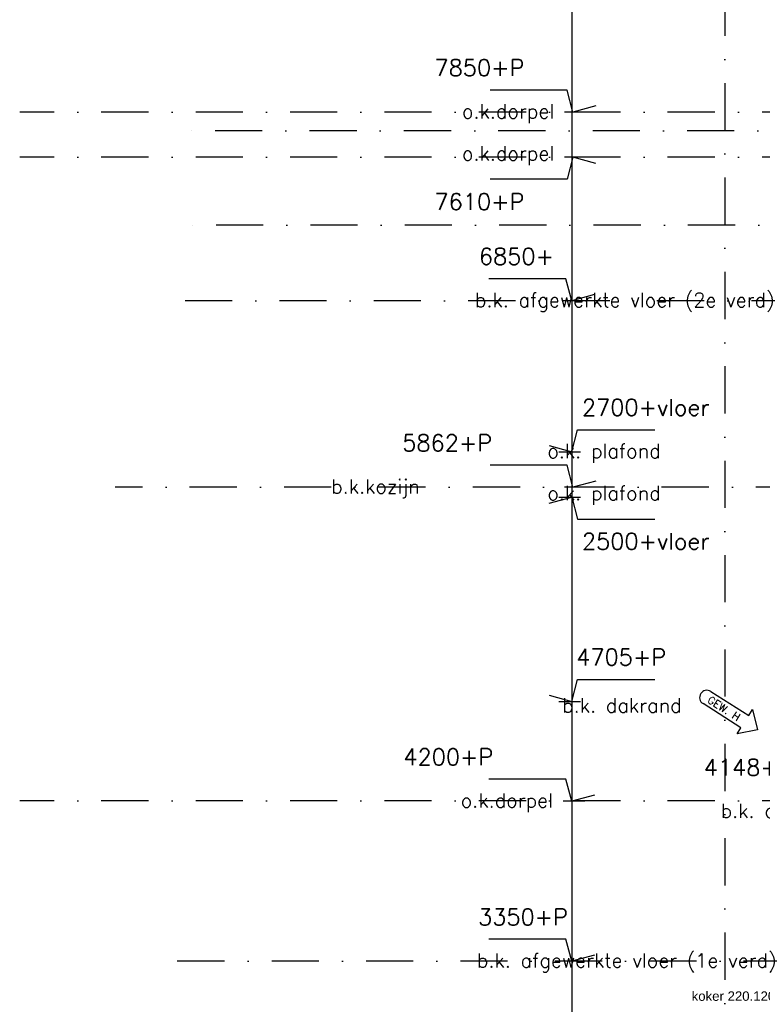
# Model space of a CAD drawing. Extents: x 0 to 259347, y 0 to 198427.
# Tile 6 of 54: x 107659 to 111594, y 95568 to 100785. Entities that reach past the tile are written whole.
import ezdxf
from ezdxf.enums import TextEntityAlignment as Align

# ---------------------------------------------------------------- set-up
doc = ezdxf.new("R2010")
doc.units = 0
doc.header["$LTSCALE"] = 20
doc.header["$MEASUREMENT"] = 0
doc.linetypes.add('DASHDOT', pattern=[25, 12.5, -6.25, 0, -6.25])
doc.linetypes.add('DD1', pattern=[2.66667, 1.66667, -0.5, 0, -0.5])
doc.layers.get('0').update_dxf_attribs({"linetype": 'CONTINUOUS'})
for name, color, linetype in [('A--01A1_ACEER', 1, 'CONTINUOUS'), ('A--M01A1_MAATVOERING', 1, 'CONTINUOUS'), ('A--M01B1_HOOGTE_MAATV', 1, 'CONTINUOUS'), ('A--T$1A-_F123_20', 1, 'CONTINUOUS'), ('A--T01B2_HOOGTE_MAATV', 2, 'CONTINUOUS'), ('A--T01B3_HOOGTE_MAATV', 3, 'CONTINUOUS'), ('gewijzigdH', 1, 'CONTINUOUS'), ('STRAMIEN', 8, 'DD1')]:
    doc.layers.add(name, color=color, linetype=linetype)
doc.styles.add('ALFA-0_18', font='ROMANS.shx')
doc.styles.add('EB1', font='ARIAL.TTF')
doc.styles.add('HOOGTEXT', font='ROMANS.shx', dxfattribs={"height": 2.5})

# ---------------------------------------------------------------- blocks, each defined once
blk = doc.blocks.new('HOOGTEP')
at = {"layer": 'A--M01A1_MAATVOERING'}
for p, q in [((0, 0), (0.62, 2.33)), ((0.62, 2.33), (8.79, 2.33)), ((-2.41, 0.65), (0, 0))]:
    blk.add_line(p, q, dxfattribs=at)
at = {"layer": 'A--M01B1_HOOGTE_MAATV'}
blk.add_line((-1.38, 0), (0.91, 0), dxfattribs=at)
at = {"layer": 'A--T01B2_HOOGTE_MAATV', "style": 'HOOGTEXT', "flags": 4}
blk.add_attdef('TEKST', (1.84, -0.67), '', height=1.5, dxfattribs=at)
at = {"layer": 'A--T01B3_HOOGTE_MAATV', "style": 'HOOGTEXT', "flags": 4}
blk.add_attdef('HOOGTE', (1.67, 3.82), '', height=1.75, dxfattribs=at)
blk = doc.blocks.new('HOOGTEP1')
at = {"layer": 'A--M01A1_MAATVOERING'}
for p, q in [((-0.62, 2.33), (-8.79, 2.33)), ((0, 0), (-0.62, 2.33)), ((2.41, 0.65), (0, 0))]:
    blk.add_line(p, q, dxfattribs=at)
at = {"layer": 'A--M01B1_HOOGTE_MAATV'}
blk.add_line((1.38, 0), (-0.91, 0), dxfattribs=at)
at = {"layer": 'A--T01B2_HOOGTE_MAATV', "style": 'HOOGTEXT', "flags": 4}
blk.add_attdef('TEKST', text='', height=1.5, dxfattribs=at).set_placement((-1.5, -0.67), align=Align.RIGHT)
at = {"layer": 'A--T01B3_HOOGTE_MAATV', "style": 'HOOGTEXT', "flags": 4}
blk.add_attdef('HOOGTE', text='', height=1.75, dxfattribs=at).set_placement((-1.5, 3.82), align=Align.RIGHT)

msp = doc.modelspace()

# ---------------------------------------------------------------- linework, layer by layer
at = {"layer": 'A--01A1_ACEER'}
msp.add_line((110584.1, 107558.7), (110584.1, 89307.4), dxfattribs=at)
at = {"layer": 'gewijzigdH', "linetype": 'Continuous'}
for p, q in [((111320.7, 97225.8), (111522, 97097.9)), ((111320.7, 97225.8), (111522, 97097.9)), ((111480.8, 97033.1), (111279.5, 97161)), ((111480.8, 97033.1), (111279.5, 97161)), ((111522, 97097.9), (111542.6, 97130.3)), ((111542.6, 97130.3), (111568.4, 97022.9)), ((111460.2, 97000.7), (111480.8, 97033.1)), ((111568.4, 97022.9), (111460.2, 97000.7))]:
    msp.add_line(p, q, dxfattribs=at)
msp.add_ellipse((111300.1, 97193.4), major_axis=(-8.4, 37.5), ratio=1, start_param=-0.785398, end_param=2.356194, dxfattribs=at)
at = {"layer": 'STRAMIEN', "linetype": 'DASHDOT'}
for p, q in [((111395.4, 109950.7), (111395.4, 90592.3)), ((116843.2, 100295.9), (107659.1, 100295.9)), ((128948.5, 100196.3), (108463.8, 100196.3)), ((116843.2, 100055.9), (107659.1, 100055.9)), ((128953.3, 99695.9), (108465.4, 99695.9)), ((145792.4, 99295.9), (108470.4, 99295.9)), ((116811.2, 98307.9, 0), (108165.5, 98307.9, 0)), ((116843.2, 96645.9), (107659.1, 96645.9)), ((145751.5, 95795.9), (108470.4, 95795.9))]:
    msp.add_line(p, q, dxfattribs=at)

# ---------------------------------------------------------------- block references
ref = msp.add_blockref('HOOGTEP', (110590.5, 100295.9), dxfattribs=dict(xscale=-50, yscale=50, zscale=50))
ref.add_attrib('TEKST', 'o.k.dorpel', (110002.1, 100262.3), dxfattribs={"layer": 'A--T01B2_HOOGTE_MAATV', "height": 75, "style": 'HOOGTEXT', "flags": 4})
ref.add_attrib('HOOGTE', '7850+P', (109856.9, 100486.9), dxfattribs={"layer": 'A--T01B3_HOOGTE_MAATV', "height": 87.5, "style": 'HOOGTEXT', "flags": 4})
ref = msp.add_blockref('HOOGTEP', (110590.5, 100055.9), dxfattribs=dict(xscale=50, yscale=50, zscale=50, rotation=180))
ref.add_attrib('TEKST', 'o.k.dorpel', (110002.1, 100039.5), dxfattribs={"layer": 'A--T01B2_HOOGTE_MAATV', "height": 75, "style": 'HOOGTEXT', "flags": 4})
ref.add_attrib('HOOGTE', '7610+P', (109856.9, 99777.4), dxfattribs={"layer": 'A--T01B3_HOOGTE_MAATV', "height": 87.5, "style": 'HOOGTEXT', "flags": 4})
ref = msp.add_blockref('HOOGTEP', (110584.1, 99295.9), dxfattribs=dict(xscale=-50, yscale=50, zscale=50))
ref.add_attrib('TEKST', 'b.k. afgewerkte vloer (2e verd)', (110070.7, 99262.3), dxfattribs={"layer": 'A--T01B2_HOOGTE_MAATV', "height": 75, "style": 'HOOGTEXT', "flags": 4})
ref.add_attrib('HOOGTE', '6850+', (110092.2, 99486.9), dxfattribs={"layer": 'A--T01B3_HOOGTE_MAATV', "height": 87.5, "style": 'HOOGTEXT', "flags": 4})
ref = msp.add_blockref('HOOGTEP1', (110584.1, 98495.9), dxfattribs=dict(xscale=-50, yscale=50, zscale=50))
ref.add_attrib('TEKST', 'o.k. plafond', dxfattribs={"layer": 'A--T01B2_HOOGTE_MAATV', "height": 75, "style": 'HOOGTEXT', "flags": 4}).set_placement((111055.6, 98462.3), align=Align.RIGHT)
ref.add_attrib('HOOGTE', '2700+vloer', dxfattribs={"layer": 'A--T01B3_HOOGTE_MAATV', "height": 87.5, "style": 'HOOGTEXT', "flags": 4}).set_placement((111313.3, 98686.9), align=Align.RIGHT)
ref = msp.add_blockref('HOOGTEP', (110590.5, 98307.9, 0), dxfattribs=dict(xscale=-50, yscale=50, zscale=50))
ref.add_attrib('TEKST', 'b.k.kozijn ', (109309.3, 98274.3, 0), dxfattribs={"layer": 'A--T01B2_HOOGTE_MAATV', "height": 75, "style": 'HOOGTEXT', "flags": 4})
ref.add_attrib('HOOGTE', '5862+P', (109686.1, 98498.9, 0), dxfattribs={"layer": 'A--T01B3_HOOGTE_MAATV', "height": 87.5, "style": 'HOOGTEXT', "flags": 4})
ref = msp.add_blockref('HOOGTEP1', (110584.1, 98255.9), dxfattribs=dict(xscale=50, yscale=50, zscale=50, rotation=180))
ref.add_attrib('TEKST', 'o.k. plafond', dxfattribs={"layer": 'A--T01B2_HOOGTE_MAATV', "height": 75, "style": 'HOOGTEXT', "flags": 4}).set_placement((111055.6, 98239.5), align=Align.RIGHT)
ref.add_attrib('HOOGTE', '2500+vloer', dxfattribs={"layer": 'A--T01B3_HOOGTE_MAATV', "height": 87.5, "style": 'HOOGTEXT', "flags": 4}).set_placement((111313.3, 97977.4), align=Align.RIGHT)
ref = msp.add_blockref('HOOGTEP1', (110584.1, 97172.9), dxfattribs=dict(xscale=-50, yscale=50, zscale=50))
ref.add_attrib('TEKST', 'b.k. dakrand', dxfattribs={"layer": 'A--T01B2_HOOGTE_MAATV', "height": 75, "style": 'HOOGTEXT', "flags": 4}).set_placement((111166.3, 97114.3), align=Align.RIGHT)
ref.add_attrib('HOOGTE', '4705+P', dxfattribs={"layer": 'A--T01B3_HOOGTE_MAATV', "height": 87.5, "style": 'HOOGTEXT', "flags": 4}).set_placement((111084.1, 97363.9), align=Align.RIGHT)
ref = msp.add_blockref('HOOGTEP', (110584.1, 96644.2), dxfattribs=dict(xscale=-50, yscale=50, zscale=50))
ref.add_attrib('TEKST', 'o.k.dorpel', (109995.7, 96610.6), dxfattribs={"layer": 'A--T01B2_HOOGTE_MAATV', "height": 75, "style": 'HOOGTEXT', "flags": 4})
ref.add_attrib('HOOGTE', '4200+P', (109692.2, 96835.2), dxfattribs={"layer": 'A--T01B3_HOOGTE_MAATV', "height": 87.5, "style": 'HOOGTEXT', "flags": 4})
ref = msp.add_blockref('HOOGTEP', (112175.4, 96588.8, 0), dxfattribs=dict(xscale=-50, yscale=50, zscale=50))
ref.add_attrib('TEKST', 'b.k. afdekker', (111372.7, 96555.2, 0), dxfattribs={"layer": 'A--T01B2_HOOGTE_MAATV', "height": 75, "style": 'HOOGTEXT', "flags": 4})
ref.add_attrib('HOOGTE', '4148+P', (111283.5, 96779.7, 0), dxfattribs={"layer": 'A--T01B3_HOOGTE_MAATV', "height": 87.5, "style": 'HOOGTEXT', "flags": 4})
ref = msp.add_blockref('HOOGTEP', (110584.1, 95795.9), dxfattribs=dict(xscale=-50, yscale=50, zscale=50))
ref.add_attrib('TEKST', 'b.k. afgewerkte vloer (1e verd)', (110081.4, 95762.3), dxfattribs={"layer": 'A--T01B2_HOOGTE_MAATV', "height": 75, "style": 'HOOGTEXT', "flags": 4})
ref.add_attrib('HOOGTE', '3350+P', (110088, 95986.9), dxfattribs={"layer": 'A--T01B3_HOOGTE_MAATV', "height": 87.5, "style": 'HOOGTEXT', "flags": 4})

# ---------------------------------------------------------------- texts
at = {"layer": 'A--T$1A-_F123_20', "style": 'EB1'}
msp.add_text('koker 220.120.8 gebogen + aangelaste strip 380x10mm', height=50, dxfattribs=at).set_placement((111219.4, 95586.3))
at = {"layer": 'gewijzigdH', "color": 2, "insert": (111320.3, 97203.8), "char_height": 40, "width": 276.454, "attachment_point": 1, "rotation": 327.5647, "style": 'ALFA-0_18'}
msp.add_mtext('GEW. H', dxfattribs=at)

doc.saveas('drawing.dxf')
